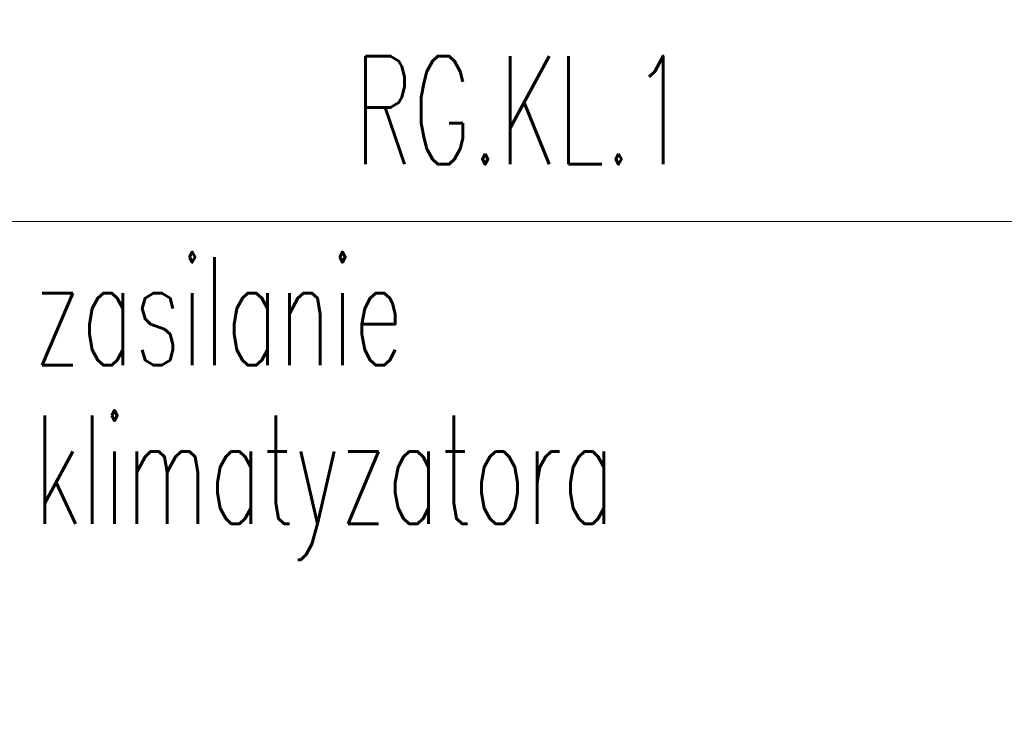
# Model space of a CAD drawing. Header units: millimetres. Extents: x -84458 to 77911, y -55868 to -29230.
# Tile 86 of 103: x 75779 to 76007, y -32857 to -32692. Entities that reach past the tile are written whole.
import ezdxf

# ---------------------------------------------------------------- set-up
doc = ezdxf.new("R2010")
doc.units = ezdxf.units.MM
doc.layers.get('0').update_dxf_attribs({"lineweight": 18})
doc.styles.add('SIMPLEX', font='SIMPLEX.shx', dxfattribs={"width": 0.6, "height": 25})

msp = doc.modelspace()

# ---------------------------------------------------------------- linework, layer by layer
at = {"lineweight": 5}
for points in [[(75768.84, -32688.75), (76018.84, -32688.75), (76018.84, -32738.75), (75768.84, -32738.75)], [(75768.84, -32738.75), (76018.84, -32738.75), (76018.84, -32988.75), (75768.84, -32988.75)]]:
    msp.add_lwpolyline(points, close=True, dxfattribs=at)

# ---------------------------------------------------------------- texts
at = {"style": 'SIMPLEX', "width": 0.6}
for s, p in [('RG.KL.1', (75856.64, -32725.49)), ('zasilanie ', (75782.5, -32771.97)), ('klimatyzatora', (75782.5, -32808.63))]:
    msp.add_text(s, height=25, dxfattribs=at).set_placement(p)

doc.saveas('drawing.dxf')
